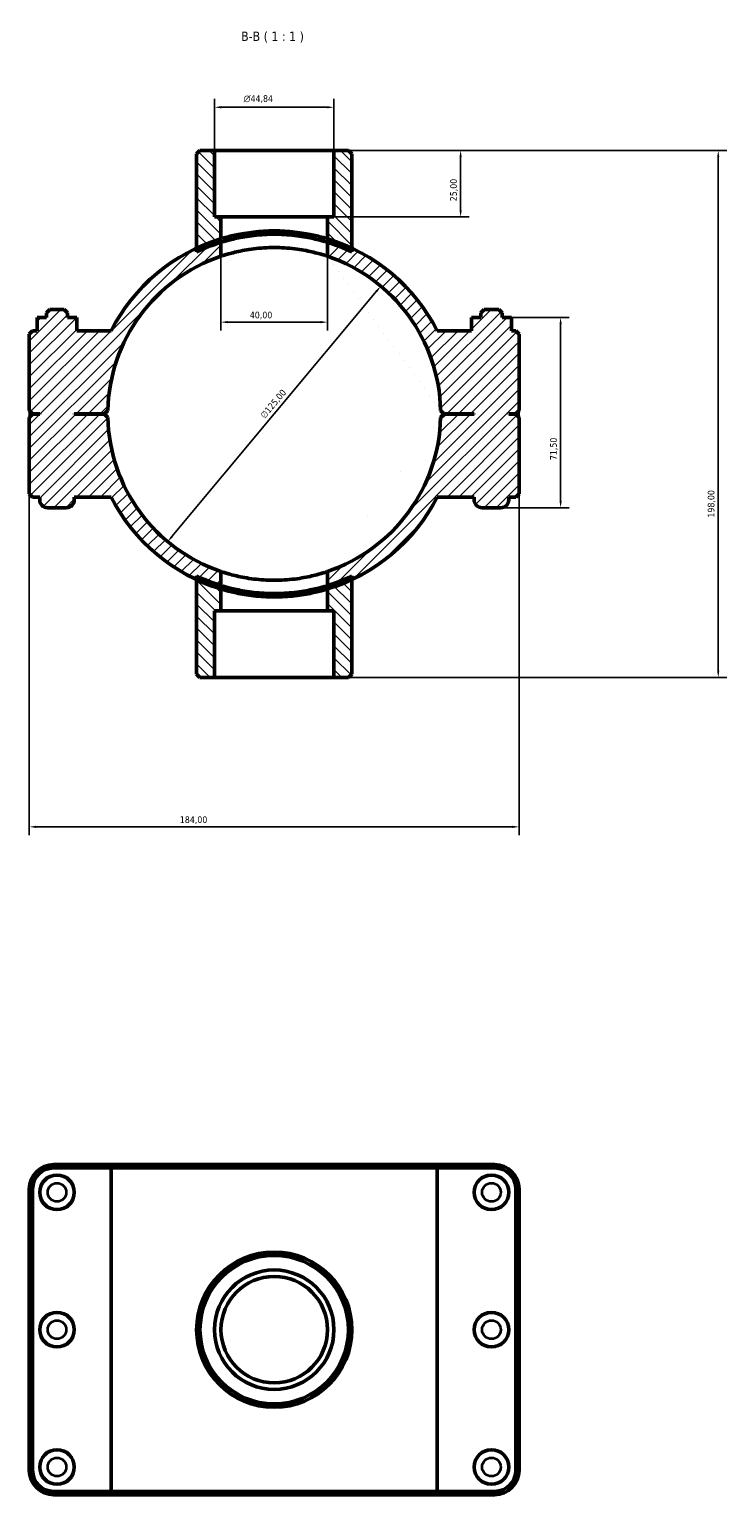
# Model space of a CAD drawing. Header units: millimetres. Extents: x 0 to 902, y -156 to 1184.
# Tile 6 of 6: x 335 to 596, y 633 to 1184. Entities that reach past the tile are written whole.
import ezdxf

# ---------------------------------------------------------------- set-up
doc = ezdxf.new("R2010")
doc.units = ezdxf.units.MM
for name, color, linetype, lineweight in [('Dimension (ISO)', 7, 'Continuous', 25), ('Hatch (ISO)', 7, 'Continuous', 18), ('Symbol (ISO)', 7, 'Continuous', 25), ('Visible (ISO)', 7, 'Continuous', 50), ('Visible Narrow (ISO)', 7, 'Continuous', 35)]:
    doc.layers.add(name, color=color, linetype=linetype, lineweight=lineweight)
doc.styles.add('Label Text (ISO)', font='tahoma.ttf')
doc.styles.add('Note Text (ISO)', font='tahoma.ttf')
doc.dimstyles.new('Default (ISO)', dxfattribs={"dimtxt": 2.5, "dimasz": 2.5, "dimexe": 3.175, "dimexo": 0, "dimgap": 0.762, "dimtad": 1, "dimrnd": 1e-08, "dimzin": 0, "dimtxsty": 'Note Text (ISO)', "dimcen": 0.09, "dimdle": 10, "dimclrd": 256, "dimclre": 256, "dimclrt": 232, "dimazin": 0, "dimtfac": 1.40208, "dimtmove": 0, "dimatfit": 3, "dimfxl": 1, "dimtolj": 1, "dimtzin": 0, "dimlwd": -1, "dimlwe": -1, "dimarcsym": 0})

# ---------------------------------------------------------------- blocks, each defined once
blk = doc.blocks.new('*D7')
at = {"layer": 'Defpoints', "color": 0, "transparency": 16777216}
for p in [(448.95, 1138.06), (446.53, 1113.06), (496.54, 1113.06)]:
    blk.add_point(p, dxfattribs=at)
at = {"layer": 'Dimension (ISO)', "transparency": 16777216}
for p, q in [((448.95, 1138.06), (499.72, 1138.06)), ((496.54, 1135.56), (496.54, 1115.56)), ((446.53, 1113.06), (499.72, 1113.06))]:
    blk.add_line(p, q, dxfattribs=at)
for points in [[(496.13, 1135.56), (496.96, 1135.56), (496.54, 1138.06)], [(496.13, 1115.56), (496.96, 1115.56), (496.54, 1113.06)]]:
    blk.add_solid(points, dxfattribs=at)
at = {"layer": 'Dimension (ISO)', "color": 232, "true_color": 0xca0064, "transparency": 16777216, "insert": (492.61, 1118.95), "char_height": 2.5, "attachment_point": 1, "rotation": 90, "style": 'Note Text (ISO)'}
blk.add_mtext('\\A1;25,00', dxfattribs=at)
blk = doc.blocks.new('*D8')
at = {"layer": 'Defpoints', "color": 0, "transparency": 16777216}
for p in [(404.11, 1154.27), (404.11, 1138.06), (448.95, 1138.06)]:
    blk.add_point(p, dxfattribs=at)
at = {"layer": 'Dimension (ISO)', "transparency": 16777216}
for p, q in [((404.11, 1138.06), (404.11, 1157.45)), ((448.95, 1138.06), (448.95, 1157.45)), ((446.45, 1154.27), (406.61, 1154.27))]:
    blk.add_line(p, q, dxfattribs=at)
for points in [[(406.61, 1154.69), (406.61, 1153.86), (404.11, 1154.27)], [(446.45, 1154.69), (446.45, 1153.86), (448.95, 1154.27)]]:
    blk.add_solid(points, dxfattribs=at)
at = {"layer": 'Dimension (ISO)', "color": 232, "true_color": 0xca0064, "transparency": 16777216, "insert": (415.04, 1158.8), "char_height": 2.5, "attachment_point": 1, "style": 'Note Text (ISO)'}
blk.add_mtext('\\A1;\\fAIGDT|b0|i0;\\H2.5000;\\ln\\fTahoma|b0|i0;\\H2.5000;44,84', dxfattribs=at)
blk = doc.blocks.new('*D9')
at = {"layer": 'Defpoints', "color": 0, "transparency": 16777216}
for p in [(466.56, 1087.06), (386.5, 991.06)]:
    blk.add_point(p, dxfattribs=at)
at = {"layer": 'Dimension (ISO)', "transparency": 16777216}
blk.add_line((388.1, 992.98), (464.96, 1085.14), dxfattribs=at)
blk.add_arc((426.53, 1039.06), 62.5, 47.2639, 71.3376, dxfattribs=at)
for points in [[(464.64, 1085.41), (465.28, 1084.87), (466.56, 1087.06)], [(387.78, 993.24), (388.42, 992.71), (386.5, 991.06)]]:
    blk.add_solid(points, dxfattribs=at)
at = {"layer": 'Dimension (ISO)', "color": 232, "true_color": 0xca0064, "transparency": 16777216, "insert": (421.06, 1038.7), "char_height": 2.5, "attachment_point": 1, "rotation": 50.1744, "style": 'Note Text (ISO)'}
blk.add_mtext('\\A1;∅125,00', dxfattribs=at)
blk = doc.blocks.new('*D10')
at = {"layer": 'Defpoints', "color": 0, "transparency": 16777216}
for p in [(515.61, 1075.31), (511.63, 1003.81), (534.1, 1003.81)]:
    blk.add_point(p, dxfattribs=at)
at = {"layer": 'Dimension (ISO)', "transparency": 16777216}
for p, q in [((515.61, 1075.31), (537.28, 1075.31)), ((534.1, 1072.81), (534.1, 1006.31)), ((511.63, 1003.81), (537.28, 1003.81))]:
    blk.add_line(p, q, dxfattribs=at)
for points in [[(533.69, 1072.81), (534.52, 1072.81), (534.1, 1075.31)], [(533.69, 1006.31), (534.52, 1006.31), (534.1, 1003.81)]]:
    blk.add_solid(points, dxfattribs=at)
at = {"layer": 'Dimension (ISO)', "color": 232, "true_color": 0xca0064, "transparency": 16777216, "insert": (530.17, 1021.69), "char_height": 2.5, "attachment_point": 1, "rotation": 90, "style": 'Note Text (ISO)'}
blk.add_mtext('\\A1;71,50', dxfattribs=at)
blk = doc.blocks.new('*D11')
at = {"layer": 'Defpoints', "color": 0, "transparency": 16777216}
for p in [(406.53, 1103.53), (446.53, 1103.53), (406.53, 1073.54)]:
    blk.add_point(p, dxfattribs=at)
at = {"layer": 'Dimension (ISO)', "transparency": 16777216}
for p, q in [((406.53, 1103.53), (406.53, 1070.37)), ((446.53, 1103.53), (446.53, 1070.37)), ((444.03, 1073.54), (409.03, 1073.54))]:
    blk.add_line(p, q, dxfattribs=at)
for points in [[(409.03, 1073.96), (409.03, 1073.12), (406.53, 1073.54)], [(444.03, 1073.96), (444.03, 1073.12), (446.53, 1073.54)]]:
    blk.add_solid(points, dxfattribs=at)
at = {"layer": 'Dimension (ISO)', "color": 232, "true_color": 0xca0064, "transparency": 16777216, "insert": (417.36, 1077.47), "char_height": 2.5, "attachment_point": 1, "style": 'Note Text (ISO)'}
blk.add_mtext('\\A1;40,00', dxfattribs=at)
blk = doc.blocks.new('*D12')
at = {"layer": 'Defpoints', "color": 0, "transparency": 16777216}
for p in [(448.95, 1138.06), (448.95, 940.06), (593.32, 940.06)]:
    blk.add_point(p, dxfattribs=at)
at = {"layer": 'Dimension (ISO)', "transparency": 16777216}
for p, q in [((448.95, 1138.06), (596.49, 1138.06)), ((593.32, 1135.56), (593.32, 942.56)), ((448.95, 940.06), (596.49, 940.06))]:
    blk.add_line(p, q, dxfattribs=at)
for points in [[(592.9, 1135.56), (593.73, 1135.56), (593.32, 1138.06)], [(592.9, 942.56), (593.73, 942.56), (593.32, 940.06)]]:
    blk.add_solid(points, dxfattribs=at)
at = {"layer": 'Dimension (ISO)', "color": 232, "true_color": 0xca0064, "transparency": 16777216, "insert": (589.38, 1000.11), "char_height": 2.5, "attachment_point": 1, "rotation": 90, "style": 'Note Text (ISO)'}
blk.add_mtext('\\A1;198,00', dxfattribs=at)
blk = doc.blocks.new('*D13')
at = {"layer": 'Defpoints', "color": 0, "transparency": 16777216}
for p in [(334.53, 1040.36), (518.53, 1040.36), (334.53, 883.92)]:
    blk.add_point(p, dxfattribs=at)
at = {"layer": 'Dimension (ISO)', "transparency": 16777216}
for p, q in [((334.53, 1040.36), (334.53, 880.75)), ((518.53, 1040.36), (518.53, 880.75)), ((516.03, 883.92), (337.03, 883.92))]:
    blk.add_line(p, q, dxfattribs=at)
for points in [[(337.03, 884.34), (337.03, 883.5), (334.53, 883.92)], [(516.03, 884.34), (516.03, 883.5), (518.53, 883.92)]]:
    blk.add_solid(points, dxfattribs=at)
at = {"layer": 'Dimension (ISO)', "color": 232, "true_color": 0xca0064, "transparency": 16777216, "insert": (391.08, 887.86), "char_height": 2.5, "attachment_point": 1, "style": 'Note Text (ISO)'}
blk.add_mtext('\\A1;184,00', dxfattribs=at)

msp = doc.modelspace()

# ---------------------------------------------------------------- hatches: boundary and pattern name
at = {"layer": 'Hatch (ISO)'}
h = msp.add_hatch(dxfattribs=at)
h.set_pattern_fill('ANSI31', color=256, scale=25.4, angle=90.00021, style=0)
h.set_pattern_definition([(135.0002, (0, 0), (-2.245056, -2.245072), [])])
edge = h.paths.add_edge_path()
edge.add_line((404.109, 1113.061), (404.109, 1138.061))
edge.add_line((404.109, 1138.061), (398.632, 1138.061))
edge.add_line((398.632, 1138.061), (397.382, 1136.811))
edge.add_line((397.382, 1136.811), (397.382, 1101.325))
edge.add_line((397.382, 1101.325), (397.382, 1099.942))
edge.add_ellipse((426.531, 1039.061), major_axis=(-29.149, 60.882), ratio=1, start_angle=351.65085, end_angle=360, ccw=False)
edge.add_line((406.531, 1103.53), (406.531, 1113.061))
edge.add_line((406.531, 1113.061), (404.109, 1113.061))
edge = h.paths.add_edge_path()
edge.add_line((448.954, 1138.061), (448.954, 1113.061))
edge.add_line((448.954, 1113.061), (446.531, 1113.061))
edge.add_line((446.531, 1113.061), (446.531, 1103.53))
edge.add_ellipse((426.531, 1039.061), major_axis=(20, 64.469), ratio=1, start_angle=351.65085, end_angle=360, ccw=False)
edge.add_line((455.68, 1099.942), (455.68, 1101.325))
edge.add_line((455.68, 1101.325), (455.68, 1136.811))
edge.add_line((455.68, 1136.811), (454.43, 1138.061))
edge.add_line((454.43, 1138.061), (448.954, 1138.061))
edge = h.paths.add_edge_path()
edge.add_line((406.531, 965.061), (406.531, 974.592))
edge.add_ellipse((426.531, 1039.061), major_axis=(-20, -64.469), ratio=1, start_angle=351.65085, end_angle=360, ccw=False)
edge.add_line((397.382, 978.179), (397.382, 976.796))
edge.add_line((397.382, 976.796), (397.382, 941.311))
edge.add_line((397.382, 941.311), (398.632, 940.061))
edge.add_line((398.632, 940.061), (404.109, 940.061))
edge.add_line((404.109, 940.061), (404.109, 965.061))
edge.add_line((404.109, 965.061), (406.531, 965.061))
edge = h.paths.add_edge_path()
edge.add_line((446.531, 974.592), (446.531, 965.061))
edge.add_line((446.531, 965.061), (448.954, 965.061))
edge.add_line((448.954, 965.061), (448.954, 940.061))
edge.add_line((448.954, 940.061), (454.43, 940.061))
edge.add_line((454.43, 940.061), (455.68, 941.311))
edge.add_line((455.68, 941.311), (455.68, 976.796))
edge.add_line((455.68, 976.796), (455.68, 978.179))
edge.add_ellipse((426.531, 1039.061), major_axis=(29.149, -60.882), ratio=1, start_angle=351.65085, end_angle=360, ccw=False)
h = msp.add_hatch(dxfattribs=at)
h.set_pattern_fill('ANSI31', color=256, scale=25.4, style=0)
h.set_pattern_definition([(45, (0, 0), (-2.245064, 2.245064), [])])
edge = h.paths.add_edge_path()
edge.add_line((517.281, 1039.111), (518.531, 1040.361))
edge.add_line((518.531, 1040.361), (518.531, 1069.061))
edge.add_line((518.531, 1069.061), (517.281, 1070.311))
edge.add_line((517.281, 1070.311), (515.614, 1070.311))
edge.add_line((515.614, 1070.311), (515.614, 1075.311))
edge.add_line((515.614, 1075.311), (512.131, 1075.311))
edge.add_line((512.131, 1075.311), (512.131, 1077.061))
edge.add_line((512.131, 1077.061), (510.881, 1078.311))
edge.add_line((510.881, 1078.311), (505.381, 1078.311))
edge.add_line((505.381, 1078.311), (504.131, 1077.061))
edge.add_line((504.131, 1077.061), (504.131, 1075.311))
edge.add_line((504.131, 1075.311), (500.649, 1075.311))
edge.add_line((500.649, 1075.311), (500.649, 1070.311))
edge.add_line((500.649, 1070.311), (487.768, 1070.311))
edge.add_ellipse((426.531, 1039.061), major_axis=(61.237, 31.25), ratio=1, start_angle=0, end_angle=37.87762)
edge.add_ellipse((426.531, 1039.061), major_axis=(29.149, 62.265), ratio=1, start_angle=0, end_angle=8.1743)
edge.add_line((446.531, 1104.837), (446.531, 1098.274))
edge.add_ellipse((426.531, 1039.061), major_axis=(20, 59.214), ratio=1, start_angle=289.8547, end_angle=360, ccw=False)
edge.add_line((489.018, 1040.361), (490.281, 1039.111))
edge.add_line((490.281, 1039.111), (501.631, 1039.111))
edge.add_line((501.631, 1039.111), (501.631, 1039.011))
edge.add_line((501.631, 1039.011), (490.281, 1039.011))
edge.add_line((490.281, 1039.011), (489.018, 1037.761))
edge.add_ellipse((426.531, 1039.061), major_axis=(62.486, -1.3), ratio=1, start_angle=289.8547, end_angle=360, ccw=False)
edge.add_line((446.531, 979.847), (446.531, 973.284))
edge.add_ellipse((426.531, 1039.061), major_axis=(20, -65.777), ratio=1, start_angle=0, end_angle=8.1743)
edge.add_ellipse((426.531, 1039.061), major_axis=(29.149, -62.265), ratio=1, start_angle=0, end_angle=37.87762)
edge.add_line((487.768, 1007.811), (501.631, 1007.811))
edge.add_line((501.631, 1007.811), (501.631, 1006.811))
edge.add_ellipse((504.631, 1006.811), major_axis=(-3, 0), ratio=1, start_angle=0, end_angle=90)
edge.add_line((504.631, 1003.811), (511.631, 1003.811))
edge.add_ellipse((511.631, 1006.811), major_axis=(0, -3), ratio=1, start_angle=0, end_angle=90)
edge.add_line((514.631, 1006.811), (514.631, 1007.811))
edge.add_line((514.631, 1007.811), (517.281, 1007.811))
edge.add_line((517.281, 1007.811), (518.531, 1009.061))
edge.add_line((518.531, 1009.061), (518.531, 1037.761))
edge.add_line((518.531, 1037.761), (517.281, 1039.011))
edge.add_line((517.281, 1039.011), (514.631, 1039.011))
edge.add_line((514.631, 1039.011), (514.631, 1039.111))
edge.add_line((514.631, 1039.111), (517.281, 1039.111))
edge = h.paths.add_edge_path()
edge.add_line((334.531, 1040.361), (335.781, 1039.111))
edge.add_line((335.781, 1039.111), (338.431, 1039.111))
edge.add_line((338.431, 1039.111), (338.431, 1039.011))
edge.add_line((338.431, 1039.011), (335.781, 1039.011))
edge.add_line((335.781, 1039.011), (334.531, 1037.761))
edge.add_line((334.531, 1037.761), (334.531, 1009.061))
edge.add_line((334.531, 1009.061), (335.781, 1007.811))
edge.add_line((335.781, 1007.811), (338.431, 1007.811))
edge.add_line((338.431, 1007.811), (338.431, 1006.811))
edge.add_ellipse((341.431, 1006.811), major_axis=(-3, 0), ratio=1, start_angle=0, end_angle=90)
edge.add_line((341.431, 1003.811), (348.431, 1003.811))
edge.add_ellipse((348.431, 1006.811), major_axis=(0, -3), ratio=1, start_angle=0, end_angle=90)
edge.add_line((351.431, 1006.811), (351.431, 1007.811))
edge.add_line((351.431, 1007.811), (365.294, 1007.811))
edge.add_ellipse((426.531, 1039.061), major_axis=(-61.237, -31.25), ratio=1, start_angle=0, end_angle=37.87762)
edge.add_ellipse((426.531, 1039.061), major_axis=(-29.149, -62.265), ratio=1, start_angle=0, end_angle=8.1743)
edge.add_line((406.531, 973.284), (406.531, 979.847))
edge.add_ellipse((426.531, 1039.061), major_axis=(-20, -59.214), ratio=1, start_angle=289.8547, end_angle=360, ccw=False)
edge.add_line((364.045, 1037.761), (362.781, 1039.011))
edge.add_line((362.781, 1039.011), (351.431, 1039.011))
edge.add_line((351.431, 1039.011), (351.431, 1039.111))
edge.add_line((351.431, 1039.111), (362.781, 1039.111))
edge.add_line((362.781, 1039.111), (364.045, 1040.361))
edge.add_ellipse((426.531, 1039.061), major_axis=(-62.486, 1.3), ratio=1, start_angle=289.8547, end_angle=360, ccw=False)
edge.add_line((406.531, 1098.274), (406.531, 1104.837))
edge.add_ellipse((426.531, 1039.061), major_axis=(-20, 65.777), ratio=1, start_angle=0, end_angle=8.1743)
edge.add_ellipse((426.531, 1039.061), major_axis=(-29.149, 62.265), ratio=1, start_angle=0, end_angle=37.87762)
edge.add_line((365.294, 1070.311), (352.414, 1070.311))
edge.add_line((352.414, 1070.311), (352.414, 1075.311))
edge.add_line((352.414, 1075.311), (348.931, 1075.311))
edge.add_line((348.931, 1075.311), (348.931, 1077.061))
edge.add_line((348.931, 1077.061), (347.681, 1078.311))
edge.add_line((347.681, 1078.311), (342.181, 1078.311))
edge.add_line((342.181, 1078.311), (340.931, 1077.061))
edge.add_line((340.931, 1077.061), (340.931, 1075.311))
edge.add_line((340.931, 1075.311), (337.449, 1075.311))
edge.add_line((337.449, 1075.311), (337.449, 1070.311))
edge.add_line((337.449, 1070.311), (335.781, 1070.311))
edge.add_line((335.781, 1070.311), (334.531, 1069.061))
edge.add_line((334.531, 1069.061), (334.531, 1040.361))

# ---------------------------------------------------------------- linework, layer by layer
at = {"layer": 'Visible (ISO)'}
for p, q in [((398.632, 1138.061), (397.382, 1136.811)), ((397.382, 1136.811), (397.382, 1099.942)), ((404.109, 1138.061), (398.632, 1138.061)), ((404.109, 1113.061), (404.109, 1138.061)), ((404.109, 1138.061), (448.954, 1138.061)), ((448.954, 1138.061), (448.954, 1113.061)), ((454.43, 1138.061), (448.954, 1138.061)), ((455.68, 1136.811), (454.43, 1138.061)), ((455.68, 1099.942), (455.68, 1136.811)), ((406.531, 1113.061), (404.109, 1113.061)), ((406.531, 1103.53), (406.531, 1113.061)), ((406.531, 1113.061), (446.531, 1113.061)), ((448.954, 1113.061), (446.531, 1113.061)), ((446.531, 1113.061), (446.531, 1103.53)), ((406.531, 1098.274), (406.531, 1104.837)), ((446.531, 1104.837), (446.531, 1098.274)), ((337.426, 1075.311), (337.449, 1075.311)), ((337.426, 1070.311), (337.426, 1075.311)), ((340.931, 1075.311), (337.449, 1075.311)), ((337.449, 1075.311), (337.449, 1070.311)), ((342.181, 1078.311), (340.931, 1077.061)), ((340.931, 1077.061), (340.931, 1075.311)), ((347.681, 1078.311), (342.181, 1078.311)), ((348.931, 1077.061), (347.681, 1078.311)), ((348.931, 1075.311), (348.931, 1077.061)), ((352.414, 1075.311), (348.931, 1075.311)), ((352.414, 1070.311), (352.414, 1075.311)), ((352.414, 1075.311), (352.437, 1075.311)), ((352.437, 1070.311), (352.437, 1075.311)), ((500.649, 1075.311), (500.626, 1075.311)), ((500.626, 1070.311), (500.626, 1075.311)), ((504.131, 1075.311), (500.649, 1075.311)), ((500.649, 1075.311), (500.649, 1070.311)), ((505.381, 1078.311), (504.131, 1077.061)), ((504.131, 1077.061), (504.131, 1075.311)), ((510.881, 1078.311), (505.381, 1078.311)), ((512.131, 1077.061), (510.881, 1078.311)), ((512.131, 1075.311), (512.131, 1077.061)), ((515.614, 1075.311), (512.131, 1075.311)), ((515.614, 1070.311), (515.614, 1075.311)), ((515.637, 1075.311), (515.614, 1075.311)), ((515.637, 1070.311), (515.637, 1075.311)), ((335.781, 1070.311), (334.531, 1069.061)), ((334.531, 1069.061), (334.531, 1040.361)), ((337.449, 1070.311), (335.781, 1070.311)), ((365.294, 1070.311), (352.414, 1070.311)), ((500.649, 1070.311), (487.768, 1070.311)), ((517.281, 1070.311), (515.614, 1070.311)), ((518.531, 1069.061), (517.281, 1070.311)), ((518.531, 1040.361), (518.531, 1069.061)), ((334.531, 1040.361), (335.781, 1039.111)), ((335.781, 1039.011), (334.531, 1037.761)), ((334.531, 1037.761), (334.531, 1009.061)), ((335.781, 1039.111), (338.431, 1039.111)), ((338.431, 1039.011), (335.781, 1039.011)), ((338.431, 1039.111), (338.431, 1039.011)), ((351.431, 1039.011), (351.431, 1039.111)), ((351.431, 1039.111), (362.781, 1039.111)), ((362.781, 1039.011), (351.431, 1039.011)), ((362.781, 1039.111), (364.045, 1040.361)), ((364.045, 1037.761), (362.781, 1039.011)), ((489.018, 1040.361), (490.281, 1039.111)), ((490.281, 1039.011), (489.018, 1037.761)), ((490.281, 1039.111), (501.631, 1039.111)), ((501.631, 1039.011), (490.281, 1039.011)), ((501.631, 1039.111), (501.631, 1039.011)), ((514.631, 1039.011), (514.631, 1039.111)), ((514.631, 1039.111), (517.281, 1039.111)), ((517.281, 1039.011), (514.631, 1039.011)), ((517.281, 1039.111), (518.531, 1040.361)), ((518.531, 1037.761), (517.281, 1039.011)), ((518.531, 1009.061), (518.531, 1037.761)), ((334.531, 1009.061), (335.781, 1007.811)), ((335.781, 1007.811), (338.431, 1007.811)), ((338.431, 1007.811), (338.431, 1006.811)), ((351.431, 1006.811), (351.431, 1007.811)), ((351.431, 1007.811), (365.294, 1007.811)), ((487.768, 1007.811), (501.631, 1007.811)), ((501.631, 1007.811), (501.631, 1006.811)), ((514.631, 1006.811), (514.631, 1007.811)), ((514.631, 1007.811), (517.281, 1007.811)), ((517.281, 1007.811), (518.531, 1009.061)), ((341.431, 1003.811), (348.431, 1003.811)), ((504.631, 1003.811), (511.631, 1003.811)), ((397.382, 978.179), (397.382, 941.311)), ((406.531, 973.284), (406.531, 979.847)), ((406.531, 965.061), (406.531, 974.592)), ((446.531, 979.847), (446.531, 973.284)), ((446.531, 974.592), (446.531, 965.061)), ((455.68, 941.311), (455.68, 978.179)), ((404.109, 940.061), (404.109, 965.061)), ((404.109, 965.061), (406.531, 965.061)), ((446.531, 965.061), (406.531, 965.061)), ((446.531, 965.061), (448.954, 965.061)), ((448.954, 965.061), (448.954, 940.061)), ((397.382, 941.311), (398.632, 940.061)), ((398.632, 940.061), (404.109, 940.061)), ((448.954, 940.061), (404.109, 940.061)), ((448.954, 940.061), (454.43, 940.061)), ((454.43, 940.061), (455.68, 941.311)), ((366.064, 757.001), (343.731, 757.001)), ((343.731, 755.751), (365.294, 755.751)), ((487.768, 755.751), (365.294, 755.751)), ((365.294, 634.251), (365.294, 755.751)), ((366.064, 757.001), (486.998, 757.001)), ((509.331, 757.001), (486.998, 757.001)), ((487.768, 755.751), (509.331, 755.751)), ((487.768, 634.251), (487.768, 755.751)), ((334.531, 747.801), (334.531, 642.201)), ((335.781, 642.201), (335.781, 747.801)), ((517.281, 747.801), (517.281, 642.201)), ((518.531, 642.201), (518.531, 747.801)), ((365.294, 634.251), (343.731, 634.251)), ((365.294, 634.251), (487.768, 634.251)), ((509.331, 634.251), (487.768, 634.251)), ((343.731, 633.001), (366.064, 633.001)), ((486.998, 633.001), (366.064, 633.001)), ((486.998, 633.001), (509.331, 633.001))]:
    msp.add_line(p, q, dxfattribs=at)
for centre, radius in [((344.931, 746.601), 6.5), ((508.131, 746.601), 6.5), ((426.531, 695.001), 29.149), ((426.531, 695.001), 27.899), ((426.531, 695.001), 22.422), ((426.531, 695.001), 20), ((344.931, 695.001), 6.5), ((508.131, 695.001), 6.5), ((344.931, 643.401), 6.5), ((508.131, 643.401), 6.5)]:
    msp.add_circle(centre, radius, dxfattribs=at)
for centre, radius, start, end in [((426.531, 1039.061), 68.75, 106.91239, 152.96431), ((426.531, 1039.061), 67.5, 107.23529, 115.58444), ((426.531, 1039.061), 68.75, 27.03569, 73.08761), ((426.531, 1039.061), 67.5, 64.41556, 72.76471), ((426.531, 1039.061), 62.5, 108.66292, 178.80823), ((426.531, 1039.061), 62.5, 1.19177, 71.33708), ((426.531, 1039.061), 62.5, 181.19177, 251.33708), ((426.531, 1039.061), 62.5, 288.66292, 358.80823), ((426.531, 1039.061), 68.75, 207.03569, 253.08761), ((426.531, 1039.061), 68.75, 286.91239, 332.96431), ((341.431, 1006.811), 3, 180, 270), ((348.431, 1006.811), 3, 270, 0), ((504.631, 1006.811), 3, 180, 270), ((511.631, 1006.811), 3, 270, 0), ((426.531, 1039.061), 67.5, 244.41556, 252.76471), ((426.531, 1039.061), 67.5, 287.23529, 295.58444), ((343.731, 747.801), 9.2, 90, 180), ((343.731, 747.801), 7.95, 90, 180), ((509.331, 747.801), 9.2, 0, 90), ((509.331, 747.801), 7.95, 0, 90), ((343.731, 642.201), 9.2, 180, 270), ((343.731, 642.201), 7.95, 180, 270), ((509.331, 642.201), 9.2, 270, 0), ((509.331, 642.201), 7.95, 270, 0)]:
    msp.add_arc(centre, radius, start, end, dxfattribs=at)
for points, knots in [([(406.531, 1104.837), (406.531, 1104.837), (406.653, 1104.875), (407.163, 1105.027), (407.551, 1105.141), (408.573, 1105.426), (409.209, 1105.597), (410.675, 1105.961), (411.505, 1106.155), (413.273, 1106.526), (414.271, 1106.718), (416.448, 1107.076), (417.626, 1107.243), (420.088, 1107.519), (421.374, 1107.629), (423.964, 1107.775), (425.268, 1107.811), (427.795, 1107.811), (429.099, 1107.775), (431.689, 1107.629), (432.974, 1107.519), (435.436, 1107.243), (436.614, 1107.076), (438.791, 1106.718), (439.79, 1106.526), (441.557, 1106.155), (442.388, 1105.961), (443.853, 1105.597), (444.489, 1105.426), (445.512, 1105.141), (445.9, 1105.027), (446.41, 1104.875), (446.531, 1104.837), (446.531, 1104.837)], [6.065006, 6.065006, 6.065006, 6.065006, 6.4441185, 6.4441185, 6.823231, 6.823231, 7.2023436, 7.2023436, 7.5814561, 7.5814561, 7.9604693, 7.9604693, 8.3394825, 8.3394825, 8.7184957, 8.7184957, 9.0975089, 9.0975089, 9.4765222, 9.4765222, 9.8555354, 9.8555354, 10.2345486, 10.2345486, 10.6135618, 10.6135618, 10.9926743, 10.9926743, 11.3717868, 11.3717868, 11.7508994, 11.7508994, 12.1300119, 12.1300119, 12.1300119, 12.1300119]), ([(406.531, 1103.53), (406.531, 1103.53), (406.653, 1103.568), (407.163, 1103.723), (407.551, 1103.839), (408.574, 1104.13), (409.209, 1104.305), (410.675, 1104.676), (411.505, 1104.873), (413.273, 1105.252), (414.271, 1105.447), (416.448, 1105.812), (417.626, 1105.982), (420.087, 1106.264), (421.373, 1106.376), (423.963, 1106.524), (425.268, 1106.561), (427.795, 1106.561), (429.099, 1106.524), (431.689, 1106.376), (432.975, 1106.264), (435.437, 1105.982), (436.615, 1105.812), (438.791, 1105.447), (439.79, 1105.252), (441.557, 1104.873), (442.387, 1104.676), (443.853, 1104.305), (444.489, 1104.13), (445.511, 1103.839), (445.9, 1103.723), (446.409, 1103.568), (446.531, 1103.53), (446.531, 1103.53)], [0, 0, 0, 0, 0.3792094, 0.3792094, 0.7584187, 0.7584187, 1.1376281, 1.1376281, 1.5168375, 1.5168375, 1.8959396, 1.8959396, 2.2750417, 2.2750417, 2.6541438, 2.6541438, 3.0332459, 3.0332459, 3.412348, 3.412348, 3.7914501, 3.7914501, 4.1705523, 4.1705523, 4.5496544, 4.5496544, 4.9288637, 4.9288637, 5.3080731, 5.3080731, 5.6872825, 5.6872825, 6.0664918, 6.0664918, 6.0664918, 6.0664918]), ([(446.531, 1098.274), (446.531, 1098.274), (446.409, 1098.316), (445.899, 1098.485), (445.51, 1098.612), (444.487, 1098.928), (443.851, 1099.118), (442.386, 1099.521), (441.556, 1099.735), (439.791, 1100.145), (438.793, 1100.356), (436.618, 1100.751), (435.44, 1100.935), (432.979, 1101.24), (431.693, 1101.361), (429.102, 1101.521), (427.796, 1101.561), (425.266, 1101.561), (423.961, 1101.521), (421.369, 1101.361), (420.084, 1101.24), (417.622, 1100.935), (416.445, 1100.751), (414.269, 1100.356), (413.272, 1100.145), (411.506, 1099.735), (410.676, 1099.521), (409.211, 1099.118), (408.575, 1098.928), (407.552, 1098.612), (407.164, 1098.485), (406.653, 1098.316), (406.531, 1098.274), (406.531, 1098.274)], [0, 0, 0, 0, 0.3796628, 0.3796628, 0.7593256, 0.7593256, 1.1389884, 1.1389884, 1.5186512, 1.5186512, 1.8981657, 1.8981657, 2.2776803, 2.2776803, 2.6571948, 2.6571948, 3.0367094, 3.0367094, 3.4162239, 3.4162239, 3.7957385, 3.7957385, 4.175253, 4.175253, 4.5547675, 4.5547675, 4.9344303, 4.9344303, 5.3140931, 5.3140931, 5.6937559, 5.6937559, 6.0734187, 6.0734187, 6.0734187, 6.0734187]), ([(406.531, 979.847), (406.531, 979.847), (406.653, 979.805), (407.164, 979.637), (407.552, 979.51), (408.575, 979.193), (409.211, 979.004), (410.676, 978.6), (411.506, 978.387), (413.272, 977.977), (414.269, 977.765), (416.445, 977.37), (417.622, 977.187), (420.084, 976.882), (421.369, 976.761), (423.961, 976.6), (425.266, 976.561), (427.796, 976.561), (429.102, 976.6), (431.693, 976.761), (432.979, 976.882), (435.44, 977.187), (436.618, 977.37), (438.793, 977.765), (439.791, 977.977), (441.556, 978.387), (442.386, 978.6), (443.851, 979.004), (444.487, 979.193), (445.51, 979.51), (445.899, 979.637), (446.409, 979.805), (446.531, 979.847), (446.531, 979.847)], [0, 0, 0, 0, 0.3796628, 0.3796628, 0.7593256, 0.7593256, 1.1389884, 1.1389884, 1.5186512, 1.5186512, 1.8981657, 1.8981657, 2.2776803, 2.2776803, 2.6571948, 2.6571948, 3.0367094, 3.0367094, 3.4162239, 3.4162239, 3.7957385, 3.7957385, 4.175253, 4.175253, 4.5547675, 4.5547675, 4.9344303, 4.9344303, 5.3140931, 5.3140931, 5.6937559, 5.6937559, 6.0734187, 6.0734187, 6.0734187, 6.0734187]), ([(406.531, 974.592), (406.531, 974.592), (406.653, 974.554), (407.163, 974.399), (407.551, 974.282), (408.574, 973.991), (409.209, 973.817), (410.675, 973.445), (411.505, 973.248), (413.273, 972.87), (414.271, 972.674), (416.448, 972.309), (417.626, 972.139), (420.087, 971.858), (421.373, 971.746), (423.963, 971.597), (425.268, 971.561), (427.795, 971.561), (429.099, 971.597), (431.689, 971.746), (432.975, 971.858), (435.437, 972.139), (436.615, 972.309), (438.791, 972.674), (439.79, 972.87), (441.557, 973.248), (442.387, 973.445), (443.853, 973.817), (444.489, 973.991), (445.511, 974.282), (445.9, 974.399), (446.409, 974.554), (446.531, 974.592), (446.531, 974.592)], [6.0664918, 6.0664918, 6.0664918, 6.0664918, 6.4457012, 6.4457012, 6.8249106, 6.8249106, 7.20412, 7.20412, 7.5833293, 7.5833293, 7.9624314, 7.9624314, 8.3415335, 8.3415335, 8.7206357, 8.7206357, 9.0997378, 9.0997378, 9.4788399, 9.4788399, 9.857942, 9.857942, 10.2370441, 10.2370441, 10.6161462, 10.6161462, 10.9953556, 10.9953556, 11.374565, 11.374565, 11.7537743, 11.7537743, 12.1329837, 12.1329837, 12.1329837, 12.1329837]), ([(446.531, 973.284), (446.531, 973.284), (446.41, 973.247), (445.9, 973.095), (445.512, 972.981), (444.489, 972.695), (443.853, 972.524), (442.388, 972.16), (441.557, 971.967), (439.79, 971.595), (438.791, 971.404), (436.614, 971.045), (435.436, 970.879), (432.974, 970.602), (431.689, 970.492), (429.099, 970.346), (427.795, 970.311), (425.268, 970.311), (423.964, 970.346), (421.374, 970.492), (420.088, 970.602), (417.626, 970.879), (416.448, 971.045), (414.271, 971.404), (413.273, 971.595), (411.505, 971.967), (410.675, 972.16), (409.209, 972.524), (408.573, 972.695), (407.551, 972.981), (407.163, 973.095), (406.653, 973.247), (406.531, 973.284), (406.531, 973.284)], [6.065006, 6.065006, 6.065006, 6.065006, 6.4441185, 6.4441185, 6.823231, 6.823231, 7.2023436, 7.2023436, 7.5814561, 7.5814561, 7.9604693, 7.9604693, 8.3394825, 8.3394825, 8.7184957, 8.7184957, 9.0975089, 9.0975089, 9.4765222, 9.4765222, 9.8555354, 9.8555354, 10.2345486, 10.2345486, 10.6135618, 10.6135618, 10.9926743, 10.9926743, 11.3717868, 11.3717868, 11.7508994, 11.7508994, 12.1300119, 12.1300119, 12.1300119, 12.1300119])]:
    msp.add_open_spline(points, degree=3, knots=knots, dxfattribs=at)
for points in [[(366.064, 757.001), (365.806, 756.585), (365.549, 756.168), (365.294, 755.751)], [(486.998, 757.001), (487.256, 756.585), (487.513, 756.168), (487.768, 755.751)], [(366.064, 633.001), (365.806, 633.417), (365.549, 633.834), (365.294, 634.251)], [(486.998, 633.001), (487.256, 633.417), (487.513, 633.834), (487.768, 634.251)]]:
    msp.add_open_spline(points, degree=3, dxfattribs=at)
at = {"layer": 'Visible Narrow (ISO)'}
for p, q in [((343.731, 755.813), (343.731, 756.938)), ((509.331, 755.813), (509.331, 756.938)), ((335.719, 747.801), (334.594, 747.801)), ((517.344, 747.801), (518.469, 747.801)), ((335.719, 642.201), (334.594, 642.201)), ((517.344, 642.201), (518.469, 642.201)), ((343.731, 634.188), (343.731, 633.063)), ((509.331, 634.188), (509.331, 633.063))]:
    msp.add_line(p, q, dxfattribs=at)
for centre in [(344.931, 746.601), (508.131, 746.601), (344.931, 695.001), (508.131, 695.001), (344.931, 643.401), (508.131, 643.401)]:
    msp.add_circle(centre, 3.5, dxfattribs=at)

# ---------------------------------------------------------------- texts
at = {"layer": 'Symbol (ISO)', "insert": (414.092, 1178.561), "char_height": 3.5, "attachment_point": 7, "style": 'Label Text (ISO)'}
msp.add_mtext('B-B ( 1 : 1 )', dxfattribs=at)

# ---------------------------------------------------------------- dimensions: what is measured, and where the dimension line sits
at = {"layer": 'Dimension (ISO)'}
dim = msp.add_linear_dim(base=(404.108718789, 1154.274014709), p1=(448.953718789, 1138.060728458), p2=(404.108718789, 1138.060728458), angle=180, text='\\fAIGDT|b0|i0;\\H2.5000;\\ln\\fTahoma|b0|i0;\\H2.5000;<>', dimstyle='Default (ISO)', override={"dimdec": 2, "dimtp": 0, "dimtm": 0, "dimtdec": 2, "dimtofl": 0, "dimatfit": 1}, dxfattribs=at)
dim.commit()
dim.dimension.update_dxf_attribs({"geometry": '*D8', "text_midpoint": (420.625718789, 1154.274014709), "dimtype": 160})
for base, p1, p2, angle, picture, middle in [((496.545, 1113.061), (448.954, 1138.061), (446.531, 1113.061), 90, '*D7', (496.545, 1123.061)), ((593.315, 940.061), (448.954, 1138.061), (448.954, 940.061), 90, '*D12', (593.315, 1005.061)), ((534.105, 1003.811), (515.614, 1075.311), (511.631, 1003.811), 270, '*D10', (534.105, 1025.811))]:
    dim = msp.add_linear_dim(base=base, p1=p1, p2=p2, angle=angle, dimstyle='Default (ISO)', override={"dimdec": 2, "dimtp": 0, "dimtm": 0, "dimtdec": 2, "dimtofl": 0, "dimatfit": 1}, dxfattribs=at)
    dim.commit()
    dim.dimension.update_dxf_attribs({"geometry": picture, "text_midpoint": middle, "dimtype": 160})
for base, p1, p2, picture, middle in [((406.531, 1073.54), (446.531, 1103.53), (406.531, 1103.53), '*D11', (421.531, 1073.54)), ((334.531, 883.921), (518.531, 1040.361), (334.531, 1040.361), '*D13', (396.031, 883.921))]:
    dim = msp.add_linear_dim(base=base, p1=p1, p2=p2, dimstyle='Default (ISO)', override={"dimdec": 2, "dimtp": 0, "dimtm": 0, "dimtdec": 2, "dimtofl": 0, "dimatfit": 1}, dxfattribs=at)
    dim.commit()
    dim.dimension.update_dxf_attribs({"geometry": picture, "text_midpoint": middle, "dimtype": 160})
dim = msp.add_diameter_dim_2p(p1=(386.502, 991.058), p2=(466.561, 1087.06), dimstyle='Default (ISO)', override={"dimdec": 2, "dimlfac": 0.999971, "dimtp": 0, "dimtm": 0, "dimtdec": 2, "dimatfit": 2}, dxfattribs=at)
dim.commit()
dim.dimension.update_dxf_attribs({"geometry": '*D9', "text_midpoint": (428.23, 1041.096), "dimtype": 163})

doc.saveas('drawing.dxf')
